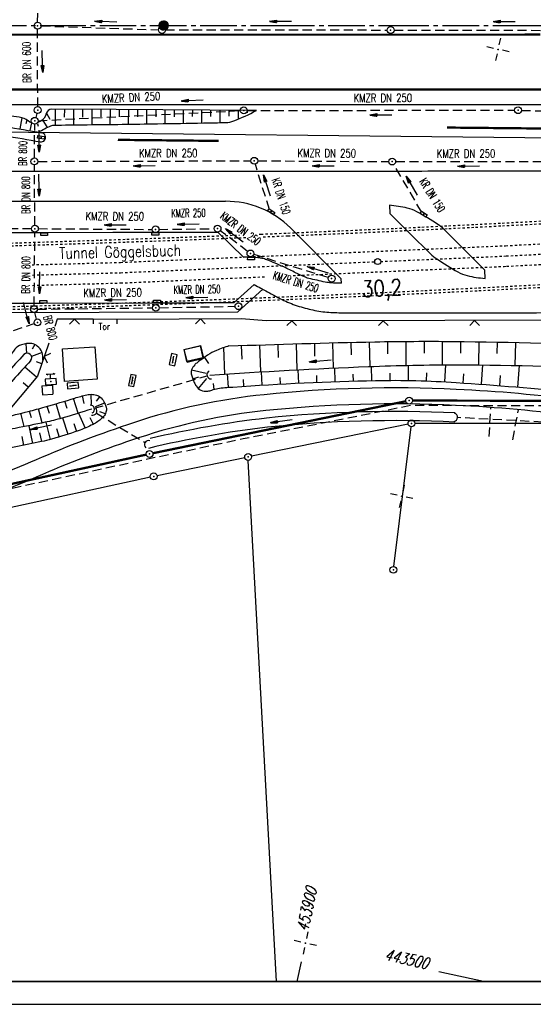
# Model space of a CAD drawing. Extents: x 0 to 1135, y 0 to 420.
# Tile 13 of 77: x 388 to 501, y 0 to 215. Entities that reach past the tile are written whole.
import ezdxf
from ezdxf.enums import TextEntityAlignment as Align

# ---------------------------------------------------------------- set-up
doc = ezdxf.new("R2010")
doc.units = 0
doc.header["$LTSCALE"] = 2
doc.header["$MEASUREMENT"] = 0
for name, pattern in [('ACAD_ISO03W100', [0.5, 0.25, -0.25]), ('ACAD_ISO05W100', [0.5, 0.25, -0.25]), ('ACHSE', [5.5, 4, -0.5, 0.5, -0.5]), ('AUSGEZOGEN', [0]), ('GEMARKBAB', [3.7, 2, -0.5, 0.1, -0.5, 0.1, -0.5]), ('GESTRICH-X2', [1.5, 1, -0.5])]:
    doc.linetypes.add(name, pattern=pattern)
doc.layers.get('0').update_dxf_attribs({"color": 8, "linetype": 'AUSGEZOGEN'})
for name, color, linetype in [('ACHSETOP', 250, 'ACHSE'), ('Bahnachse', 7, 'CONTINUOUS'), ('BOESCHG', 8, 'AUSGEZOGEN'), ('DURCHL', 200, 'GESTRICH-X2'), ('FBRTOP', 8, 'AUSGEZOGEN'), ('GEBAEUDE', 8, 'AUSGEZOGEN'), ('GEMARKGRZ', 8, 'GEMARKBAB'), ('Gleisachsen', 7, 'CONTINUOUS'), ('GRABEN', 8, 'AUSGEZOGEN'), ('GRENZL', 8, 'AUSGEZOGEN'), ('GRENZL-BAB', 7, 'AUSGEZOGEN'), ('GRENZP', 8, 'AUSGEZOGEN'), ('GRENZP-BAB', 7, 'AUSGEZOGEN'), ('HEKT_B', 250, 'CONTINUOUS'), ('KANAL', 200, 'GESTRICH-X2'), ('MULDE', 8, 'AUSGEZOGEN'), ('NETZ', 250, 'AUSGEZOGEN'), ('PFEIL', 200, 'CONTINUOUS'), ('PFEILTOP', 8, 'AUSGEZOGEN'), ('RAHMEN', 250, 'AUSGEZOGEN'), ('SCHLITZRINNE', 200, 'AUSGEZOGEN'), ('SCHSYMBOL', 200, 'AUSGEZOGEN'), ('SIGNATUR', 8, 'AUSGEZOGEN'), ('STRASSE', 8, 'AUSGEZOGEN'), ('STROMLTG', 8, 'AUSGEZOGEN'), ('TEXTO', 200, 'CONTINUOUS'), ('TUNNEL', 15, 'CONTINUOUS'), ('WEG', 8, 'GESTRICH-X2'), ('ZAUN', 8, 'AUSGEZOGEN')]:
    doc.layers.add(name, color=color, linetype=linetype)
doc.styles.add('ROMANS', font='romans.shx', dxfattribs={"width": 0.8})

# ---------------------------------------------------------------- blocks, each defined once
blk = doc.blocks.new('IKR')
at = {"color": 0}
for p, q in [((0, 1), (0, 2.5)), ((-2.5, 0), (-1, 0)), ((1, 0), (2.5, 0)), ((0, -2.5), (0, -1))]:
    blk.add_line(p, q, dxfattribs=at)
blk.add_circle((0, 0), 0.05, dxfattribs=at)
blk.add_point((0, 0), dxfattribs=at)
blk = doc.blocks.new('KS')
for p, q in [((-1.14, 0), (1.14, 0)), ((-1.14, 0), (-0.64, -0.15)), ((0.63, 0.15), (1.14, 0))]:
    blk.add_line(p, q)
blk.add_lwpolyline([(-1.76, -0.89), (1.74, -0.88), (1.73, 0.91), (-1.76, 0.91)], close=True)
blk.add_point((0, 0))
blk.add_point((0, 0))
blk = doc.blocks.new('SK')
for p, q in [((-1.35, 2.37), (1.38, 2.38)), ((-1.35, 2.38), (-0.78, 2.18)), ((-0.01, 0.87), (0, 2.37)), ((0.82, 2.58), (1.38, 2.38))]:
    blk.add_line(p, q)
blk.add_lwpolyline([(-1.76, -0.91), (1.74, -0.91), (1.74, 0.89), (-1.76, 0.89)], close=True)
blk.add_point((0, 0))
blk = doc.blocks.new('30S')
at = {"color": 0}
for p, q in [((-0.75, -0.58), (-0.75, 0)), ((-0.75, 0), (0.75, 0)), ((0.75, 0), (0.75, -0.58)), ((0.75, -0.58), (-0.75, -0.58))]:
    blk.add_line(p, q, dxfattribs=at)
blk.add_point((0, 0), dxfattribs=at)
blk = doc.blocks.new('*X18')
at = {"color": 0}
for p, q in [((212.23, 257.39), (213.24, 258.4)), ((212.24, 257.33), (213.31, 258.4)), ((212.24, 257.47), (213.17, 258.4)), ((212.24, 257.26), (213.37, 258.39)), ((212.24, 257.55), (213.09, 258.39)), ((212.25, 257.2), (213.43, 258.38)), ((212.26, 257.63), (213, 258.37)), ((212.27, 257.14), (213.49, 258.37)), ((212.28, 257.09), (213.55, 258.35)), ((212.29, 257.73), (212.9, 258.35)), ((212.3, 257.04), (213.6, 258.33)), ((212.32, 256.99), (213.65, 258.31)), ((212.34, 257.86), (212.78, 258.29)), ((212.35, 256.94), (213.69, 258.29)), ((212.37, 256.9), (213.74, 258.26)), ((212.4, 256.85), (213.78, 258.24)), ((212.43, 256.81), (213.83, 258.21)), ((212.46, 256.77), (213.86, 258.18)), ((212.49, 256.73), (213.9, 258.14)), ((212.53, 256.7), (213.94, 258.11)), ((212.56, 256.66), (213.97, 258.07)), ((212.6, 256.63), (214.01, 258.03)), ((212.64, 256.6), (214.04, 257.99)), ((212.68, 256.57), (214.07, 257.95)), ((212.73, 256.54), (214.09, 257.91)), ((212.77, 256.52), (214.12, 257.86)), ((212.82, 256.49), (214.14, 257.82)), ((212.87, 256.47), (214.16, 257.77)), ((212.92, 256.45), (214.18, 257.72)), ((212.97, 256.44), (214.2, 257.66)), ((213.03, 256.42), (214.21, 257.6)), ((213.09, 256.41), (214.22, 257.54)), ((213.16, 256.41), (214.23, 257.48)), ((213.22, 256.4), (214.23, 257.41)), ((213.3, 256.41), (214.23, 257.34)), ((213.38, 256.41), (214.22, 257.26)), ((213.46, 256.43), (214.2, 257.17)), ((213.56, 256.46), (214.18, 257.07)), ((213.69, 256.51), (214.12, 256.95))]:
    blk.add_line(p, q, dxfattribs=at)
blk = doc.blocks.new('SRMAST2')
at = {"color": 0}
blk.add_circle((0, 0), 0.999, dxfattribs=at)
blk.add_point((0, 0), dxfattribs=at)
blk.add_blockref('*X18', (-213.23, -257.4))
blk = doc.blocks.new('GST')
at = {"color": 0}
blk.add_circle((0, 0), 0.75, dxfattribs=at)
blk.add_point((0, 0), dxfattribs=at)
blk = doc.blocks.new('DL')
at = {"color": 0}
blk.add_arc((-0.31, 0.02), 0.91, 282.5363, 77.4637, dxfattribs=at)
blk.add_point((0.6, 0), dxfattribs=at)
blk = doc.blocks.new('30')
at = {"color": 0}
for p, q in [((-0.75, -0.29), (-0.75, 0.29)), ((-0.75, 0.29), (0.75, 0.29)), ((0.75, 0.29), (0.75, -0.29)), ((0.75, -0.29), (-0.75, -0.29))]:
    blk.add_line(p, q, dxfattribs=at)
blk.add_point((0, 0), dxfattribs=at)
blk = doc.blocks.new('10')
blk.add_blockref('GST', (0, 0))
blk = doc.blocks.new('PFEIL2')
at = {"color": 0}
for p, q in [((0.88, 0), (-2.4, -0.01)), ((0.88, -0.27), (0.88, 0.28)), ((0.88, 0.28), (2.43, 0.01)), ((0.91, 0.27), (0.88, 0.26)), ((0.97, 0.26), (0.88, 0.25)), ((1.02, 0.25), (0.88, 0.23)), ((1.07, 0.24), (0.88, 0.21)), ((1.13, 0.23), (0.88, 0.19)), ((1.18, 0.22), (0.88, 0.17)), ((1.24, 0.21), (0.88, 0.15)), ((1.29, 0.21), (0.88, 0.14)), ((1.34, 0.2), (0.88, 0.12)), ((1.4, 0.19), (0.88, 0.1)), ((1.45, 0.18), (0.88, 0.08)), ((1.51, 0.17), (0.88, 0.06)), ((1.56, 0.16), (0.88, 0.04)), ((1.61, 0.15), (0.88, 0.02)), ((1.67, 0.14), (0.88, 0.01)), ((1.72, 0.13), (0.88, -0.01)), ((1.78, 0.12), (0.88, -0.03)), ((1.83, 0.11), (0.88, -0.05)), ((1.88, 0.1), (0.88, -0.07)), ((1.94, 0.09), (0.88, -0.09)), ((2.05, 0.08), (0.88, -0.12)), ((1.99, 0.08), (0.88, -0.11)), ((2.1, 0.07), (0.88, -0.14)), ((2.15, 0.06), (0.88, -0.16)), ((2.21, 0.05), (0.88, -0.18)), ((2.26, 0.04), (0.88, -0.2)), ((2.32, 0.03), (0.88, -0.22)), ((2.37, 0.02), (0.88, -0.23)), ((2.42, 0.01), (0.88, -0.25)), ((2.43, 0.01), (0.88, -0.27))]:
    blk.add_line(p, q, dxfattribs=at)
blk = doc.blocks.new('ZL')
at = {"color": 0}
for p, q in [((-1.07, 1.06), (0, 0)), ((0, 0), (1.06, 1.07))]:
    blk.add_line(p, q, dxfattribs=at)

msp = doc.modelspace()

# ---------------------------------------------------------------- linework, layer by layer
at = {"layer": 'ACHSETOP'}
msp.add_lwpolyline([(25, 214.13), (194.74, 214.13), (394.75, 214.13), (444.74, 214.13), (469.74, 214.13), (494.74, 214.13), (519.75, 214.13), (544.74, 214.13), (569.74, 214.13), (594.74, 214.13), (599.25, 214.13), (619.75, 214.24), (644.74, 214.65), (669.73, 215.38), (694.71, 216.43), (719.67, 217.79), (744.62, 219.47), (769.54, 221.46)], dxfattribs=at)
at = {"layer": 'Bahnachse', "linetype": 'ACAD_ISO05W100'}
for points in [[(391.05, 159.54), (410.33, 160.06), (465.91, 162.46)], [(467.21, 162.51), (494.17, 163.68), (494.64, 163.71)]]:
    msp.add_lwpolyline(points, dxfattribs=at)
at = {"layer": 'Bahnachse', "linetype": 'Continuous'}
msp.add_circle((466.56, 162.49), 0.65, dxfattribs=at)
at = {"layer": 'Bahnachse', "linetype": 'ACAD_ISO05W100'}
msp.add_arc((265.33, 4557.73), 4400, 272.98747, 273.91518, dxfattribs=at)
at = {"layer": 'BOESCHG'}
for p, q in [((388.73, 193.92), (388.28, 191.5)), ((394.09, 194.96), (394.85, 193.67)), ((396.02, 195.82), (396, 192.33)), ((398.02, 195.81), (398.01, 194.09)), ((400.02, 195.79), (400, 192.41)), ((402.02, 195.78), (402.01, 194.11)), ((404.02, 195.77), (404, 192.45)), ((406.02, 195.76), (406.01, 194.12)), ((408.02, 195.74), (408, 192.5)), ((410.02, 195.73), (410.01, 194.13)), ((412.02, 195.72), (412, 192.55)), ((414.02, 195.71), (414.01, 194.14)), ((416.02, 195.69), (416, 192.61)), ((418.02, 195.68), (418.01, 194.16)), ((420.02, 195.67), (420, 192.67)), ((422.02, 195.66), (422.01, 194.18)), ((424.02, 195.64), (424, 192.74)), ((426.02, 195.63), (426.01, 194.2)), ((428.02, 195.62), (428, 192.81)), ((430.02, 195.61), (430.01, 194.22)), ((432.02, 195.6), (432, 192.88)), ((434.02, 195.58), (434.01, 194.27)), ((436.02, 195.57), (436.01, 193.64)), ((438.02, 195.56), (438.01, 195.05)), ((389.81, 193.46), (389.63, 192.65)), ((390.81, 192.82), (390.46, 191.13)), ((392.18, 192.61), (392.32, 192.09)), ((393.26, 193.53), (394.27, 191.82)), ((389.6, 144.52), (389.77, 142.45)), ((390.28, 144.57), (390.28, 144.57)), ((391.59, 144.35), (391.01, 143.34)), ((444.86, 141.49), (444.77, 144.4)), ((448.93, 138.79), (448.77, 144.52)), ((452.84, 141.81), (452.77, 144.63)), ((456.9, 139.18), (456.77, 144.73)), ((460.83, 142.09), (460.77, 144.82)), ((464.88, 139.53), (464.77, 144.91)), ((468.8, 142.33), (468.76, 144.99)), ((472.81, 139.78), (472.76, 145.03)), ((476.77, 142.45), (476.76, 145.05)), ((480.73, 139.89), (480.76, 145.04)), ((484.73, 142.45), (484.76, 145)), ((488.69, 139.87), (488.76, 144.95)), ((492.71, 142.36), (492.76, 144.88)), ((496.65, 139.77), (496.76, 144.8)), ((388.33, 144.18), (388.33, 144.18)), ((393.18, 142.63), (390.85, 141.75)), ((392.14, 143.99), (392.14, 143.99)), ((432.85, 143.67), (433.04, 137.88)), ((436.88, 141.13), (436.78, 144.13)), ((440.97, 138.36), (440.77, 144.27)), ((393.08, 140.13), (391.96, 140.52)), ((428.66, 141.53), (429.52, 140.19)), ((391.95, 137.21), (389.36, 139.4)), ((425.84, 138.83), (429.01, 138.1)), ((433.94, 135), (433.74, 137.92)), ((441.28, 135.46), (441.11, 138.36)), ((449.27, 135.9), (449.13, 138.8)), ((457.27, 136.23), (457.16, 139.2)), ((461.26, 136.35), (461.22, 137.86)), ((465.26, 136.45), (465.2, 139.55)), ((469.26, 136.51), (469.26, 138.1)), ((473.26, 136.48), (473.32, 139.79)), ((477.26, 136.38), (477.32, 138.12)), ((481.26, 136.19), (481.47, 139.9)), ((485.25, 135.92), (485.39, 137.91)), ((489.24, 135.64), (489.55, 139.87)), ((497.21, 135.03), (497.58, 139.75)), ((390.11, 135), (389.05, 135.93)), ((426.1, 136.85), (427.46, 137.3)), ((427.37, 134.69), (429.2, 136.93)), ((430.76, 134.51), (430.64, 135.83)), ((437.29, 135.21), (437.19, 136.67)), ((445.28, 135.69), (445.2, 137.14)), ((453.27, 136.07), (453.21, 137.54)), ((493.23, 135.34), (493.4, 137.58)), ((398.62, 130.32), (398.13, 131.94)), ((401.06, 129.29), (400.04, 132.54)), ((402.38, 131.47), (401.96, 133.1)), ((403.93, 131.22), (403.92, 133.44)), ((406.83, 131.54), (404.76, 130.7)), ((405.04, 131.92), (405.81, 132.89)), ((389.21, 126.38), (388.49, 129.29)), ((390.81, 128.28), (390.43, 129.78)), ((393.2, 127.2), (392.37, 130.28)), ((394.74, 129.22), (394.29, 130.82)), ((397.16, 128.14), (396.21, 131.37)), ((401.15, 129.32), (402.55, 126.05)), ((407, 129.2), (405.81, 129.62)), ((407.15, 129.62), (407.16, 129.62)), ((393.96, 127.36), (394.95, 123.58)), ((397.64, 128.27), (398.79, 124.7)), ((403.59, 128.37), (404.36, 126.91)), ((406.02, 128.01), (406.02, 128.01)), ((390.23, 126.59), (391.05, 122.69)), ((392.58, 125.05), (393, 123.11)), ((396.34, 125.95), (396.88, 124.11)), ((400.08, 127.07), (400.68, 125.33)), ((388.69, 124.24), (389.09, 122.28))]:
    msp.add_line(p, q, dxfattribs=at)
for points in [[(388.73, 193.92, 0.067897), (386.42, 194.27, -0.094776), (384.78, 194.61, -0.149059), (383.96, 195.28, 0.188476), (383.28, 195.77, 0.059509), (382.49, 195.86, 0.001633), (353.86, 195.85, 0.002719), (340.59, 195.73, 0.002189), (324.1, 195.42)], [(390.88, 192.79, -0.072489), (390.49, 193.02, 0.093704), (388.73, 193.92, 0.067897)], [(440.02, 195.54), (409.38, 195.73), (395.25, 195.82, 0.349674), (394.07, 194.9, -0.219347), (392.7, 193.14, -0.01138), (392.34, 192.97, -0.083367)], [(393.18, 142.63, 0.108859), (392.11, 144.02, 0.146134), (390.9, 144.54, 0.109714), (388.65, 144.3, 0.142725), (387.2, 143.31, 0.032721), (385.97, 141.56, -0.036113), (384.84, 139.99, -0.004662), (381.97, 136.61, -0.00545), (379.45, 133.77, -0.012479), (377.2, 131.41, -0.008534), (373.77, 128.1, -0.047279), (369.35, 124.7, -0.03503), (362.73, 121.15, -0.026269), (354.16, 117.84, -0.020165), (342.66, 114.58, -0.005554), (331.26, 111.97, -0.008365), (323.64, 110.45, -0.009803), (309.09, 108.09, -0.030039), (304.29, 107.7), (282.29, 107.24), (265.34, 106.89)], [(434.02, 144.03, 0.034591), (431.32, 143.07, 0.04433), (429.35, 142, 0.014274), (427.12, 140.42, 0.048775), (426.53, 139.87, 0.072478), (425.84, 138.84, 0.139728), (425.73, 138.19, 0.038158), (425.83, 137.72, 0.020118), (426.1, 136.85, 0.024955), (426.44, 136.03, 0.02607), (426.85, 135.29, 0.15136), (427.9, 134.37, 0.141868), (429.37, 134.16, 0.038709), (430.27, 134.37, -0.025569), (431.61, 134.71, -0.02381), (433.1, 134.93, -0.019987), (434.88, 135.04)], [(434.88, 135.04, -0.012731), (466.08, 136.47, -0.022509), (483.75, 136.03, -0.004191), (509.79, 133.99, 0.006094), (527.71, 132.65, 0.017478)], [(406.83, 131.54, -0.052024), (407.17, 130.61, -0.084598), (407.22, 129.99, -0.106654), (406.93, 129.06, -0.085044), (406.16, 128.13, -0.031243), (405.32, 127.48, -0.028155), (404.3, 126.88, -0.034216), (401.05, 125.47, -0.019881), (395.24, 123.65, -0.011891), (393.02, 123.11, -0.004751), (387.43, 121.95, -0.039934), (384.34, 121.59, -0.041315), (376.32, 121.93)], [(384.6, 128.36, 0.00461), (390.13, 129.7, 0.006902), (393.8, 130.68, 0.008177), (400.32, 132.62, -0.020673), (402.92, 133.33, -0.070922), (404.2, 133.44, -0.080957), (405.3, 133.19, -0.110507), (406.05, 132.67, -0.073389), (406.83, 131.54, -0.052024)]]:
    msp.add_lwpolyline(points, format="xyb", dxfattribs=at)
at = {"layer": 'BOESCHG', "flags": 128}
for points in [[(392.36, 190.82, -0.013962), (395.09, 192.22, -0.106311), (395.49, 192.32, -0.003483), (403, 192.44, 0.001702), (418.39, 192.64, 0.000304), (428.43, 192.81, 0.000623), (433.32, 192.91, 0.089045), (435.07, 193.26, 0.02894), (440.02, 195.54)], [(434.02, 144.03, -0.004025), (465.92, 144.93, -0.007508), (483.03, 145.02, -0.018622), (560.23, 141.38, 0.043495), (593.37, 141.46, 0.05374), (620.68, 146.91, 0.037269), (657.94, 161.74, 0.00128), (666.3, 165.84, -0.00342), (669.44, 167.36, -0.003088), (681.39, 172.96, 0.002843), (694.37, 179.04, 0.016215), (699.34, 181.61, -0.010352), (707.06, 185.71, -0.053654), (709.35, 186.57, -0.021443), (715.3, 187.83)]]:
    msp.add_lwpolyline(points, format="xyb", dxfattribs=at)
at = {"layer": 'BOESCHG'}
msp.add_arc((386.99, 141.17), 6.35, 357.4763, 13.3098, dxfattribs=at)
at = {"layer": 'DURCHL'}
for p, q in [((392.17, 214.85), (392.45, 231.74)), ((404.57, 130.41), (429.25, 137.48)), ((405.03, 129.32), (415.67, 122.9)), ((532.64, 125.77), (484.03, 128.37))]:
    msp.add_line(p, q, dxfattribs=at)
at = {"layer": 'FBRTOP'}
for p, q in [((469.1, 174.8), (469.19, 172.98)), ((437.17, 163.47), (431.68, 168.88)), ((458.58, 158.73), (447.46, 169.86)), ((490.04, 158.81), (490.01, 160.61)), ((458.63, 157.79), (458.58, 158.73))]:
    msp.add_line(p, q, dxfattribs=at)
for points in [[(661.14, 179.11, 0.000001), (685.94, 183.77, 0.000098)], [(439.53, 157.45, -0.00093), (440.96, 156.69, -0.001842), (441.68, 156.31, -0.000702), (443.25, 155.45, 0.000895), (444.48, 154.78, 0.031517), (447.68, 153.29, 0.030859), (451.1, 152.2, 0.030259), (454.59, 151.53, 0.030943), (458.06, 151.31, 0.000875), (468.28, 151.29, 0.000286), (499.49, 151.31, 0.000004), (556.36, 151.37, 0.000067)], [(700.61, 186.53, -0.000002), (715, 189.24, -0.000023)], [(323.99, 279.88, -0.000006), (352.82, 279.88, -0.000191)]]:
    msp.add_lwpolyline(points, format="xyb", dxfattribs=at)
at = {"layer": 'FBRTOP', "const_width": 0.5}
msp.add_lwpolyline([(25, 212.13, -0.000002), (107.24, 212.13, 0.000002), (194.74, 212.13, 0.000001), (294.74, 212.13, -0.000001), (394.75, 212.13, -0.000001), (419.74, 212.13, 0.000001), (444.74, 212.13, 0.000009), (457.24, 212.13, -0.000008), (469.74, 212.13, -0.000012), (482.24, 212.13, 0.000009), (494.74, 212.13, 0.006174), (502.15, 212.18, -0.000007)], format="xyb", dxfattribs=at)
msp.add_lwpolyline([(243.98, 200.13), (394.75, 200.13), (444.74, 200.13), (469.74, 200.13), (494.74, 200.13), (519.75, 200.13), (544.74, 200.13), (569.75, 200.13), (594.74, 200.13), (599.29, 200.13), (619.9, 200.24), (645.06, 200.66), (670.23, 201.39), (695.38, 202.45), (720.52, 203.82), (744.77, 205.44)], dxfattribs=at)
at = {"layer": 'FBRTOP', "flags": 128}
for points in [[(745.02, 200.74, 0.000677), (724.91, 197.17, 0.00187), (717.63, 195.85, 0.000088), (676.08, 188.1, -0.000511), (668.93, 186.78, -0.000531), (657.86, 184.75, -0.001073), (652.38, 183.76, -0.005679), (651.45, 183.61, -0.002603), (649.41, 183.31, -0.02614), (643.73, 182.79, -0.009144), (627.44, 182.46, -0.000213), (593.66, 182.42, 0.000206), (558.73, 182.38, 0.000034), (481.5, 182.24, -0.000124), (460.3, 182.21, -0.000692), (424.89, 182.21, 0.000599), (383.98, 182.22, 0.000299), (372.28, 182.21, -0.000052), (305.04, 182.07, -0.001027), (269.04, 182.07, 0.001558), (245.31, 182.05, 0.036452), (240.16, 181.66, 0.048455), (236.38, 180.71, 0.061648), (232.89, 178.95, 0.046788), (228.89, 175.69, 0.001575), (224.3, 171.15, -0.001758), (220.18, 167.08, -0.000327), (217.28, 164.24, -0.000696), (215.92, 162.9, -0.033501), (214.71, 161.88, -0.017532), (212.22, 160.17, -0.062009), (208.64, 158.46, -0.071953), (205.27, 157.86, -0.007995), (202.05, 157.8, 0.007386), (198.56, 157.75, 0.003812), (194.99, 157.61, -0.006118), (192.77, 157.54, -0.03208), (190.16, 157.65, -0.018969), (185.79, 158.29, -0.016209), (181.44, 159.24, -0.016093), (177.14, 160.48, -0.007994), (172.31, 162.12, -0.013349), (169.46, 163.23, -0.005712), (165.61, 164.9, -0.013485), (164.01, 165.67, -0.001089), (160.26, 167.61, 0.000916), (155.79, 169.91, 0.000122), (149.05, 173.38, 0.001415), (148.47, 173.67, 0.003178), (147.55, 174.13, 0.000659), (143.11, 176.3, 0.001014), (141.09, 177.28, 0.000664), (138.01, 178.77, 0.006784), (135.4, 179.97, 0.003297), (129.99, 182.34, 0.007739), (124.69, 184.53, 0.006309), (118.13, 187.02, 0.005732), (117.55, 187.22, 0.000345), (107.89, 190.5, 0.011477), (101.47, 192.5, 0.00728), (91.23, 195.29)], [(325.88, 168.68, -0.028983), (324.11, 166.69, -0.036908), (322.52, 165.33, -0.007435), (320.82, 164.11, -0.037193), (320.46, 163.9, -0.060641), (319.79, 163.67, -0.015685), (317.11, 163.17, -0.037232), (313.18, 162.86, -0.102589), (311.77, 163.15, -0.051538), (311.35, 163.39, -0.161042), (311.25, 163.51, -0.133498), (311.24, 163.77, -0.111514), (311.37, 164.05, -0.036295), (311.84, 164.58, -0.006447), (314.72, 167.31, -0.002713), (318.14, 170.43, -0.007805), (319.35, 171.49, -0.036351), (320.47, 172.3, -0.019481), (322.71, 173.59, -0.048089), (326.09, 174.95, -0.057797), (329.08, 175.47, -0.007374), (333.07, 175.64, -0.006407), (337.66, 175.71, -0.000249), (339.64, 175.71, -0.000011), (383.67, 175.74, -0.000456), (400.89, 175.73, -0.000242), (433.27, 175.68)], [(490.01, 160.61), (485.05, 165.55), (481.09, 169.51, 0.053154), (479.74, 170.6, 0.016959), (475.09, 173.38, 0.069096), (473.02, 174.18, 0.031355), (469.1, 174.8)], [(469.19, 172.98), (473.54, 168.71), (478.1, 164.18, 0.049987), (479.47, 163.07, 0.016283), (484.08, 160.23, 0.071092), (486.15, 159.41, 0.040181), (490.04, 158.81)], [(431.68, 168.88, 0.000074), (421.59, 168.87, 0.000204), (417.94, 168.86, 0), (408.62, 168.84, 0), (393.61, 168.8, 0.000334), (386.43, 168.78, 0.000159), (371.41, 168.72)], [(458.63, 157.79, -0.020158), (456.34, 157.83, -0.037151), (455.1, 157.99, -0.010086), (451.48, 158.82, -0.036784), (450.51, 159.14, -0.024748), (448.61, 160.04, 0.017858), (446.01, 161.31, 0.010009), (442.28, 162.89, 0.039962), (441.31, 163.19, 0.027835), (440.82, 163.27, 0.007027), (438.87, 163.46, 0.018214), (438.26, 163.48, 0.010333), (437.17, 163.47)], [(374.87, 153.48, 0.000637), (387.86, 153.42, 0.001491), (393.42, 153.41), (418.27, 153.48, -0.000015), (423.18, 153.49, -0.000006), (435.18, 153.52)]]:
    msp.add_lwpolyline(points, format="xyb", dxfattribs=at)
at = {"layer": 'FBRTOP'}
msp.add_lwpolyline([(91.24, 196.88), (194.74, 196.88), (394.75, 196.88), (444.74, 196.88), (469.74, 196.88), (494.74, 196.88), (519.75, 196.88), (544.74, 196.88), (569.75, 196.88), (594.74, 196.88), (599.3, 196.88), (619.93, 196.99), (645.14, 197.41), (670.34, 198.14), (695.54, 199.2), (720.72, 200.57), (744.99, 202.2)], dxfattribs=at)
at = {"layer": 'FBRTOP', "flags": 128}
msp.add_lwpolyline([(435.18, 153.52), (439.53, 157.45)], dxfattribs=at)
at = {"layer": 'FBRTOP'}
msp.add_arc((433.42, 155.83), 19.85, 44.9861, 90.4135, dxfattribs=at)
at = {"layer": 'GEBAEUDE'}
for p, q in [((397.59, 143.38), (404.72, 143.87)), ((398.08, 136.24), (397.59, 143.38)), ((404.72, 143.87), (405.21, 136.74)), ((424.17, 143.23), (427.78, 144.11)), ((424.17, 143.23), (424.85, 140.46)), ((424.21, 143.23), (427.69, 144.08)), ((424.84, 140.6), (424.21, 143.23)), ((427.69, 144.08), (428.33, 141.44)), ((427.78, 144.11), (428.46, 141.34)), ((428.33, 141.44), (424.84, 140.6)), ((424.85, 140.46), (428.46, 141.34)), ((405.21, 136.74), (398.08, 136.24)), ((393.13, 135.33), (395.43, 135.44)), ((393.13, 135.33), (393.23, 133.34)), ((395.43, 135.44), (395.53, 133.46)), ((393.23, 133.34), (395.53, 133.46))]:
    msp.add_line(p, q, dxfattribs=at)
at = {"layer": 'GEMARKGRZ', "const_width": 0.5, "flags": 128}
for points in [[(481.72, 191.81), (507.35, 191.55)], [(409.72, 189.12), (431.77, 188.89)]]:
    msp.add_lwpolyline(points, dxfattribs=at)
at = {"layer": 'Gleisachsen', "linetype": 'ACAD_ISO03W100'}
for points in [[(390.95, 161.79), (410.32, 162.31), (494.53, 165.96)], [(448.05, 159.44), (494.18, 161.43), (494.76, 161.46)], [(391.09, 157.29), (410.33, 157.81), (441.82, 159.17)]]:
    msp.add_lwpolyline(points, dxfattribs=at)
for radius, end in [(4397.75, 278.95665), (4402.25, 278.94742)]:
    msp.add_arc((265.33, 4557.73), radius, 272.98747, end, dxfattribs=at)
at = {"layer": 'GRABEN'}
for points in [[(429.82, 137.67, -0.006036), (464.51, 139.52, -0.010778), (483.96, 139.9, -0.024063), (559.47, 136.11, 0.053134), (593.78, 136.38, 0.0511), (622.45, 142.68, 0.036001), (660.92, 158.51, 0.01022), (683.72, 170.46, -0.017825), (696.91, 177.11, -0.004228), (706.73, 181.54, -0.017606), (709.13, 182.5, -0.027423), (714.69, 184.15, -0.012657), (726.97, 186.76, -0.004969), (749.98, 190.82, -0.007133), (766.07, 193.25, -0.001007)], [(404, 130.23, -0.009861), (397.47, 128.23, -0.017939), (393.83, 127.33, -0.002691), (387.3, 126, -0.003669), (382.51, 125.09, -0.030831), (380.02, 124.79, -0.009388), (376.37, 124.65)]]:
    msp.add_lwpolyline(points, format="xyb", dxfattribs=at)
at = {"layer": 'GRENZL'}
for p, q in [((473.2, 126.93), (438.94, 119.89)), ((470.07, 95.79), (473.84, 126.34)), ((524.87, 127.01), (474.69, 127.08)), ((437.47, 119.59), (418.3, 115.65)), ((444.39, 5), (438.25, 119)), ((416.83, 115.34), (353.88, 101.63))]:
    msp.add_line(p, q, dxfattribs=at)
at = {"layer": 'GRENZL-BAB'}
msp.add_line((54.13, 194.29), (723.99, 187.28), dxfattribs=at)
at = {"layer": 'GRENZL-BAB', "const_width": 0.5, "flags": 128}
for points in [[(417.38, 120.56), (472.69, 131.93)], [(474.18, 132.08), (603.71, 131.89)], [(350.98, 106.11), (415.91, 120.25)]]:
    msp.add_lwpolyline(points, dxfattribs=at)
at = {"layer": 'KANAL'}
for p, q in [((392.2, 196.39), (392.13, 213.33)), ((392.93, 214.05), (418.63, 213.18)), ((420.14, 213.18), (468.62, 213.15)), ((470.13, 213.15), (518.12, 213.04)), ((392, 194.91), (391.75, 194.01)), ((392.3, 193.31), (436.5, 195.52)), ((438.01, 195.55), (496.49, 195.61)), ((497.99, 195.57), (556.31, 194.03)), ((391.46, 185.15), (391.56, 192.55)), ((391.58, 170.42), (391.46, 183.65)), ((392.23, 184.41), (438.83, 184.53)), ((442.86, 173.85), (439.8, 183.81)), ((440.34, 184.53), (468.98, 184.37)), ((476.16, 173.36), (470.08, 183.72)), ((470.48, 184.37), (502.42, 184.39)), ((373.9, 169.82), (390.82, 169.69)), ((391.41, 152.84), (391.58, 168.92)), ((392.32, 169.69), (417.22, 169.53)), ((418.69, 169.53), (430.78, 169.68)), ((438.11, 164.71), (432.12, 169.23)), ((455.74, 158.99), (439.44, 164.04)), ((391.96, 149.91), (391.6, 151.36)), ((392.14, 152.08), (417.26, 152.36)), ((418.77, 152.38), (435.37, 152.71)), ((341.4, 132.16), (391.43, 148.94))]:
    msp.add_line(p, q, dxfattribs=at)
at = {"layer": 'MULDE'}
for points in [[(242.03, 195.29, -0.000288), (259.46, 195.27, -0.006872), (260.63, 195.25, -0.040658), (261.18, 195.18, -0.003871), (266.9, 194.02, -0.014875), (271.11, 193.01, 0.01692), (274.81, 192.13, 0.058595), (278.67, 191.81, 0.042306), (283.98, 192.44, 0.043093), (287.29, 193.43, -0.048778), (290.22, 194.27, -0.019567), (296.83, 195.21, -0.026072), (301.84, 195.46), (311.05, 195.45), (323.3, 195.43, -0.028616), (326.89, 195.22, 0.015647), (333.44, 194.66, 0.017606), (343.01, 194.49, -0.013494), (355.5, 194.36, -0.009489), (361.56, 194.02, -0.002742), (382.48, 192.34, -0.01775), (385.11, 192.02, -0.005818), (393.08, 190.66)], [(260.43, 193.25, -0.040486), (260.95, 193.19, -0.00371), (266.48, 192.07, -0.015029), (270.76, 191.04, 0.016699), (274.61, 190.12, 0.05881), (278.71, 189.78, 0.042918), (284.3, 190.45, 0.042303), (287.68, 191.46, -0.048995), (290.61, 192.29, -0.019172), (297.11, 193.22, -0.026072), (301.94, 193.46), (311.04, 193.45), (323.23, 193.43, -0.028612), (326.81, 193.22, 0.015639), (333.35, 192.66, 0.017624), (342.93, 192.49, -0.013528), (355.41, 192.36, -0.00947), (361.45, 192.02, -0.002748), (382.24, 190.35, -0.017745), (384.85, 190.03, -0.005808), (392.76, 188.69)], [(390.65, 140.8, 0.003388), (386.82, 136.59, 0.005828), (384.64, 134.11, 0.00566), (379.71, 128.22, -0.011742), (377.27, 125.37, -0.055293), (376.8, 124.95, -0.010991), (375.09, 123.79, -0.010991)], [(389.18, 142.16, 0.00318), (385.56, 138.18, 0.005828)], [(483.51, 129.38, 0.037697), (442.23, 128.24, 0.02833), (416.76, 123.77, 0.029232)], [(483.41, 127.38, 0.037684), (442.45, 126.25, 0.029216), (416.43, 121.63, 0.029216)]]:
    msp.add_lwpolyline(points, format="xyb", dxfattribs=at)
for centre, start, end in [((392.93, 189.67), 260.1072, 81.9134), ((389.9, 141.46), 319.0285, 135.5907)]:
    msp.add_arc(centre, 1, start, end, dxfattribs=at)
at = {"layer": 'NETZ'}
for p, q in [((448.94, 5.02), (449.86, 9.29)), ((489.66, 5.02), (479.89, 7.13))]:
    msp.add_line(p, q, dxfattribs=at)
at = {"layer": 'RAHMEN'}
msp.add_line((0, 0), (950, 0), dxfattribs=at)
at = {"layer": 'RAHMEN', "const_width": 0.35}
msp.add_lwpolyline([(25, 5), (1130, 5), (1130, 415), (25, 415), (25, 5)], dxfattribs=at)
at = {"layer": 'SCHLITZRINNE'}
msp.add_lwpolyline([(517.48, 212.59), (519.75, 212.63, -0.000009), (532.25, 212.63, 0.000009), (544.74, 212.63, 0.000011), (557.24, 212.63, -0.000003), (569.74, 212.63, -0.000017), (582.24, 212.63, 0.000005), (594.74, 212.63, 0.000053), (595.15, 212.63, 0.000005), (599.26, 212.63, 0.001234), (606.7, 212.65, 0.000703), (619.76, 212.74, 0.002173), (629.96, 212.86, 0.001495), (644.78, 213.15, 0.001644), (657.03, 213.47, 0.001579), (669.78, 213.88, 0.001584), (682.26, 214.37, 0.001578), (694.78, 214.93, 0.00157), (707.28, 215.57, 0.001571), (719.76, 216.29, 0.001576), (732.25, 217.09, 0.001577), (744.73, 217.97, 0.001582), (757.2, 218.93, 0.001583)], format="xyb", dxfattribs=at)
at = {"layer": 'STRASSE'}
msp.add_lwpolyline([(317.06, 140.25), (317.05, 148.05), (317.34, 148.94), (318.27, 149.84), (319.01, 150.52), (320.58, 151.1), (327.46, 151.2), (336.89, 151.22), (344.98, 151.26), (435.94, 151.51), (441.41, 156.45)], dxfattribs=at)
for points in [[(510.92, 132.12, 0.020197), (483.75, 134.53, 0.037691), (441.71, 133.37, 0.054401), (413.17, 127.24, 0.021909), (391.85, 119.12, -0.023806), (372.2, 111.72, -0.00183), (354.55, 106.09, -0.006722), (349.72, 104.64, -0.010903), (340.35, 102.18, -0.014367), (333.14, 100.67, -0.017589), (324.36, 99.41, -0.019733), (316.46, 98.88, -0.002203), (308.14, 98.68, -0.004803), (304.33, 98.64, -0.000191), (289.69, 98.65, 0.000116), (265.66, 98.66, 0.000233), (243.93, 98.66, -0.000198), (218.42, 98.65, -0.01144), (210.79, 98.82, -0.007267), (198.81, 99.55, -0.044279), (186.34, 101.6, -0.039911), (173.1, 106.17, -0.012144)], [(592.6, 127.97, 0.000013), (592.44, 127.97, 0.001819), (561.65, 127.79, -0.001649), (527.64, 127.57, -0.032918), (510.47, 128.65, 0.020197), (483.58, 131.03, 0.037691), (442.07, 129.89, 0.054401), (414.27, 123.92, 0.021909), (393.24, 115.91, -0.04178), (371.04, 108.13, -0.020208)]]:
    msp.add_lwpolyline(points, format="xyb", dxfattribs=at)
at = {"layer": 'STROMLTG', "linetype": 'GESTRICH-X2', "flags": 128}
msp.add_lwpolyline([(698.64, 72.34), (656.11, 74.5), (649.73, 76.77), (648.26, 81.01), (645.43, 136.04), (642.25, 140.97), (635.35, 139.69), (620.89, 133.1), (605.13, 131.22), (564.6, 131.27), (514.14, 130.88), (473.88, 131), (437.11, 123.68), (417.54, 119.52), (386.21, 112.77), (384.76, 118.78), (379.65, 118.55), (378.53, 119.36)], dxfattribs=at)
at = {"layer": 'TUNNEL', "linetype": 'ACAD_ISO03W100'}
for points in [[(494.51, 157.04, 0.016169), (778.44, 181)], [(494.54, 156.44, 0.016169), (778.5, 180.41)]]:
    msp.add_lwpolyline(points, format="xyb", dxfattribs=at)
for points in [[(440.63, 168.47), (441.02, 168.49), (446.89, 168.73), (452.75, 168.98), (458.61, 169.23), (464.48, 169.49), (470.34, 169.76), (476.2, 170.04), (482.07, 170.33), (487.93, 170.62), (493.79, 170.92)], [(441.49, 167.9), (446.91, 168.13), (452.78, 168.38), (458.64, 168.63), (464.51, 168.89), (470.37, 169.16), (476.23, 169.44), (482.1, 169.73), (487.96, 170.02), (493.82, 170.32)], [(378.81, 166.33), (382.35, 166.43), (388.22, 166.61), (394.09, 166.79), (399.96, 166.98), (405.82, 167.18), (411.69, 167.38), (417.56, 167.59), (423.42, 167.8), (429.29, 168.02), (435.16, 168.25), (436.32, 168.3)], [(378.81, 165.73), (382.37, 165.83), (388.24, 166.01), (394.11, 166.19), (399.98, 166.38), (405.84, 166.58), (411.71, 166.78), (417.58, 166.99), (423.45, 167.2), (429.31, 167.42), (435.18, 167.65), (438.08, 167.77)], [(378.83, 152.42), (382.77, 152.54), (388.65, 152.71), (394.53, 152.9), (400.41, 153.09), (406.3, 153.28), (412.18, 153.49), (418.06, 153.7), (423.94, 153.91), (429.82, 154.13), (435.7, 154.36), (441.59, 154.6), (447.47, 154.84), (453.35, 155.09), (459.23, 155.34), (465.11, 155.61), (470.99, 155.88), (476.87, 156.16), (482.75, 156.44), (488.63, 156.74), (494.51, 157.04)], [(378.84, 151.82), (382.78, 151.94), (388.67, 152.11), (394.55, 152.3), (400.43, 152.49), (406.32, 152.68), (412.2, 152.89), (418.08, 153.1), (423.96, 153.31), (429.85, 153.53), (435.73, 153.76), (441.61, 154), (447.49, 154.24), (453.37, 154.49), (459.26, 154.75), (465.14, 155.01), (471.02, 155.28), (476.9, 155.56), (482.78, 155.84), (488.66, 156.14), (494.54, 156.44)]]:
    msp.add_lwpolyline(points, dxfattribs=at)
for radius, end in [(4392.75, 273.86781), (4393.35, 273.87471)]:
    msp.add_arc((266.01, 4557.76), radius, 272.97227, end, dxfattribs=at)
at = {"layer": 'WEG'}
for p, q in [((490.93, 124.19), (491.32, 130.57)), ((496.08, 123.51), (497.34, 130.09))]:
    msp.add_line(p, q, dxfattribs=at)
at = {"layer": 'ZAUN'}
for p, q in [((404.31, 149.86), (404.33, 148.86)), ((409.48, 149.85), (409.5, 148.85))]:
    msp.add_line(p, q, dxfattribs=at)
for points in [[(652.23, 175.73), (646.19, 174.56), (640.76, 172.8), (635.85, 169.7), (631.7, 165.58), (627.06, 161.49), (619.32, 156.25), (610.94, 152.61), (602.17, 150.59), (596.54, 149.68), (481.2, 149.58), (442.17, 149.54), (436.75, 149.98), (409.48, 149.85), (404.31, 149.86), (396.48, 149.91), (395.91, 148.26)], [(394.64, 144.62), (392.15, 137.45), (384.6, 128.36), (378.95, 121.65), (375.65, 117.77), (371.36, 113.83), (347.79, 105.72), (335.12, 102.31)]]:
    msp.add_lwpolyline(points, dxfattribs=at)

# ---------------------------------------------------------------- block references
at = {"layer": 'GRENZP'}
for p in [(473.94, 127.08), (438.21, 119.74), (417.56, 115.5), (469.98, 95.05)]:
    msp.add_blockref('GST', p, dxfattribs=at)
at = {"layer": 'GRENZP-BAB'}
for p in [(473.43, 132.08), (416.65, 120.41)]:
    msp.add_blockref('GST', p, dxfattribs=at)
at = {"layer": 'HEKT_B', "rotation": 77.841165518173}
msp.add_blockref('SRMAST2', (419.74, 214.13), dxfattribs=at)
at = {"layer": 'NETZ', "rotation": 167.8411}
for p in [(492.87, 208.92), (471.81, 111.16), (450.75, 13.4)]:
    msp.add_blockref('IKR', p, dxfattribs=at)
at = {"layer": 'PFEIL'}
for p, rotation in [((407.07, 215.03), 178.0630655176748), ((445.32, 215.06), 179.9836655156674), ((494.22, 215.01), 179.8612655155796), ((393.24, 206.27), 271.0032714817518), ((425.99, 197.77), 182.8466655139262), ((467.25, 194.58), 180.0377655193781), ((392.51, 188.84), 269.5065655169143), ((415.52, 183.47), 180.1593655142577), ((454.64, 183.46), 179.6885655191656), ((486.45, 183.39), 180.0472655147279), ((392.5, 179.22), 270.4138655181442), ((442.29, 179.14), 107.1693655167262), ((473.99, 179.05), 120.2866655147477), ((409.14, 170.53), 179.6818655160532), ((425.09, 170.69), 180.7072655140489), ((435.18, 168.25), 142.9764655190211), ((453.42, 160.73), 162.7947655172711), ((392.63, 157.86), 269.4225655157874), ((389.7, 151.24), 284.4748655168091), ((409.21, 154.15), 180.6185655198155), ((426.99, 154.68), 181.099665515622)]:
    msp.add_blockref('PFEIL2', p, dxfattribs=dict(at, rotation=rotation))
at = {"layer": 'PFEILTOP'}
for p, rotation in [((453.97, 140.77), 184.824668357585), ((445.49, 127.6), 188.0589763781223), ((392.9, 126.27), 191.6464323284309)]:
    msp.add_blockref('PFEIL2', p, dxfattribs=dict(at, rotation=rotation))
at = {"layer": 'SCHSYMBOL'}
for name, p, rotation in [('10', (392.17, 214.09), 359.9999655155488), ('10', (419.39, 213.17), 359.9999655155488), ('10', (469.37, 213.15), 359.9999655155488), ('10', (392.2, 195.64), 359.9999655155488), ('10', (437.26, 195.56), 359.9999655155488), ('10', (497.25, 195.6), 359.9999655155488), ('10', (391.55, 193.29), 359.9999655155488), ('30', (392.92, 189.67), 351.7988613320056), ('10', (439.57, 184.54), 359.9999655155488), ('10', (391.47, 184.4), 359.9999655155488), ('10', (469.72, 184.37), 359.9999655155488), ('30', (443.26, 173.41), 327.7364176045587), ('30', (476.61, 172.86), 330.0077296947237), ('10', (391.58, 169.68), 359.9999655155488), ('10', (417.96, 169.53), 359.9999655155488), ('10', (431.52, 169.7), 359.9999655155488), ('30S', (393.61, 168.8), 0.1267810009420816), ('30S', (417.94, 168.86), 0.09690789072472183), ('10', (438.73, 164.26), 359.9999655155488), ('30S', (438.87, 163.46), 358.8449623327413), ('10', (456.47, 158.77), 359.9999655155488), ('30S', (393.42, 153.41), 179.8066746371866), ('10', (418.03, 152.37), 359.9999655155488), ('30S', (418.27, 153.48), 180.1484442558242), ('10', (436.1, 152.72), 359.9999655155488), ('10', (391.4, 152.08), 359.9999655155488), ('10', (392.15, 149.19), 359.9999655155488), ('DL', (429.82, 137.67), 196.0837245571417), ('DL', (404, 130.23), 16.08372455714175), ('DL', (404.51, 129.61), 329.0870234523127), ('DL', (483.43, 128.38), 356.9926477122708), ('DL', (416.19, 122.61), 149.0870234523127)]:
    msp.add_blockref(name, p, dxfattribs=dict(at, rotation=rotation))
at = {"layer": 'SIGNATUR'}
for p, rotation in [((393.61, 168.8), 0.1267810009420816), ((417.94, 168.86), 0.09690789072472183), ((438.87, 163.46), 358.8449623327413), ((393.42, 153.41), 179.8066746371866), ((418.27, 153.48), 180.1484442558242)]:
    msp.add_blockref('30S', p, dxfattribs=dict(at, rotation=rotation))
at = {"layer": 'SIGNATUR', "yscale": 0.6999999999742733, "zscale": 0.7}
for name, p, xscale, rotation in [('KS', (421.82, 141.03), 0.700000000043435, 77.84116551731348), ('SK', (395.06, 136.24), 0.700000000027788, 3.413986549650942), ('KS', (399.92, 135.38), 0.7000000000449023, 4.548918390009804), ('KS', (412.9, 136.47), 0.700000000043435, 77.84116551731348)]:
    msp.add_blockref(name, p, dxfattribs=dict(at, xscale=xscale, rotation=rotation))
at = {"layer": 'ZAUN'}
for p, rotation in [((400.24, 149.89), 179.8484942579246), ((427.78, 149.94), 180.280184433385), ((447.76, 149.55), 180.0505537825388), ((467.76, 149.56), 180.0505537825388), ((487.76, 149.58), 180.0498224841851), ((393.62, 141.69), 250.8131235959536)]:
    msp.add_blockref('ZL', p, dxfattribs=dict(at, rotation=rotation))

# ---------------------------------------------------------------- texts
at = {"layer": 'Bahnachse', "linetype": 'Continuous', "style": 'ROMANS', "oblique": 0, "width": 0.8334}
msp.add_text('30,2', height=3.5, rotation=2.84, dxfattribs=at).set_placement((463.21, 154.74))
at = {"layer": 'NETZ', "style": 'ROMANS', "oblique": 16.6, "width": 0.75}
for s, rotation, p in [('453900', 77.8411, (451.26, 15.77)), ('443500', 347.8411, (467.91, 9.71))]:
    msp.add_text(s, height=2.5, rotation=rotation, dxfattribs=at).set_placement(p)
at = {"layer": 'TEXTO', "style": 'ROMANS'}
for s, rotation, width, p in [('BR DN 600', 91.0033, 0.66, (390.71, 206.09)), ('KMZR DN 250', 2.8467, 0.75, (412.65, 197.49)), ('KMZR DN 250', 0.0378, 0.75, (467.68, 197.4)), ('BR 800', 89.5066, 0.6, (389.84, 186.15)), ('KMZR DN 250', 0.1594, 0.75, (420.74, 185.31)), ('KMZR DN 250', 359.6886, 0.75, (455.42, 185.3)), ('KMZR DN 250', 0.0473, 0.75, (485.89, 185.22)), ('BR DN 800', 90.4139, 0.6, (390.52, 177.04)), ('KR DN 150', 287.474, 0.6, (444.58, 176.53)), ('KR DN 150', 301.5316, 0.6, (477.72, 176.56)), ('KMZR DN 250', 359.6819, 0.75, (409.06, 171.5)), ('KMZR 250', 0.7073, 0.6, (425.18, 172.21)), ('KMZR DN 250', 322.9765, 0.6, (436.01, 169)), ('BR DN 800', 89.4226, 0.6, (390.52, 159.56)), ('KMZR DN 250', 342.7948, 0.6, (448.37, 157.19)), ('KMZR DN 250', 1.0997, 0.6, (427.07, 155.5)), ('KMZR DN 250', 0.6186, 0.75, (408.59, 154.78)), ('BR 800', 284.2248, 0.6, (394.08, 147.79))]:
    msp.add_text(s, height=1.8, rotation=rotation, dxfattribs=dict(at, width=width)).set_placement(p, align=Align.CENTER)
at = {"layer": 'TUNNEL', "linetype": 'Continuous', "style": 'ROMANS', "oblique": 360, "width": 0.8}
msp.add_text('Tunnel Göggelsbuch', height=2.5, rotation=1.4956, dxfattribs=at).set_placement((396.93, 163.07))
at = {"layer": 'ZAUN', "style": 'ROMANS', "width": 0.8}
msp.add_text('Tor', height=1.5, rotation=359.8485, dxfattribs=at).set_placement((405.52, 147.54))

doc.saveas('drawing.dxf')
